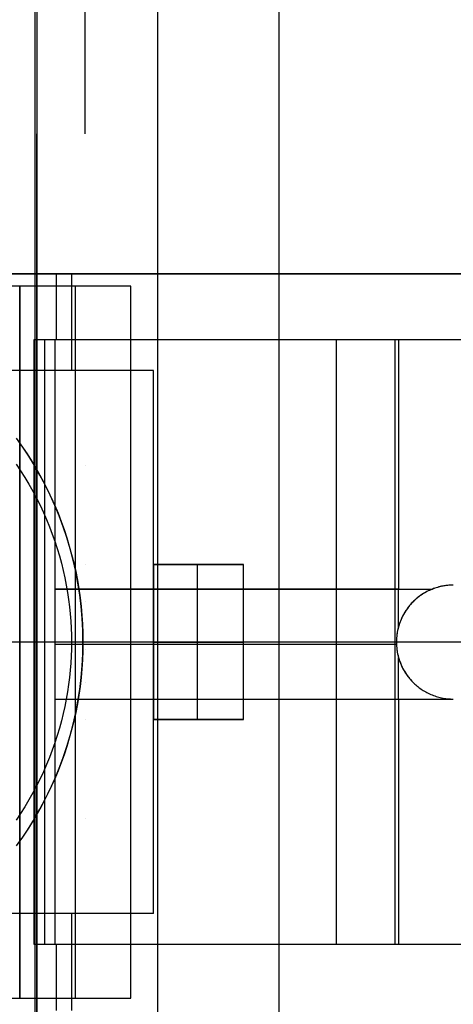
# Model space of a CAD drawing. Header units: millimetres. Extents: x -15 to 7, y 1 to 148.
# Tile 255 of 256: x -0.34 to 1.9, y 93.17 to 98.25. Entities that reach past the tile are written whole.
import ezdxf

# ---------------------------------------------------------------- set-up
doc = ezdxf.new("R2010")
doc.units = ezdxf.units.MM
doc.header["$MEASUREMENT"] = 0
doc.layers.add('Default', color=7, linetype='Continuous', true_color=0x000000)
doc.layers.add('Layer 01', color=7, linetype='Continuous', true_color=0x000000)

msp = doc.modelspace()

# ---------------------------------------------------------------- linework, layer by layer
at = {"layer": 'Default', "color": 7, "true_color": 0xffffff}
for points in [[(-0.2497, 113.8929), (-0.2497, 64.8413)], [(0.3753, 64.8576), (0.3753, 113.8766)], [(1.0003, 64.874), (1.0003, 113.8602)], [(1.0003, 61.875), (1.0003, 108.8312)], [(1.0003, 71.6022), (1.0003, 107.1319)], [(-0.2497, 61.8423), (-0.2497, 97.6608)]]:
    msp.add_lwpolyline(points, dxfattribs=at)
at = {"layer": 'Default', "color": 254, "true_color": 0xcad1ee}
for points in [[(-0.2588, 8.6531), (-0.2588, 103.5282)], [(-0.2588, 73.1907), (-0.2588, 103.5282)], [(-0.2588, 9.9443), (-0.2588, 102.237)], [(-0.2588, 73.1488), (-0.2588, 102.237)]]:
    msp.add_lwpolyline(points, dxfattribs=at)
at = {"layer": 'Default', "color": 7, "true_color": 0xffffff, "extrusion": (1, 0, 0)}
msp.add_lwpolyline([(97.6608, -100.9118), (102.6608, -101.4118)], dxfattribs=at)
at = {"layer": 'Default', "color": 7, "true_color": 0xffffff, "extrusion": (0.001305, 0.999999, -3.41764e-05)}
msp.add_lwpolyline([(5.4771, -100.7749), (0.3771, -100.9085)], dxfattribs=at)
at = {"layer": 'Default', "color": 7, "true_color": 0xffffff, "extrusion": (-0.001305, 0.999999, -3.41764e-05)}
msp.add_lwpolyline([(0.1222, -100.9085), (-4.9778, -100.7749)], dxfattribs=at)
at = {"layer": 'Layer 01'}
for points in [[(3.8392, 96.9401), (-4.1566, 96.9401)], [(3.8392, 96.9401), (-3.9765, 96.9401)], [(-3.1984, 96.9401), (2.9016, 96.9401)], [(-0.1484, 96.6002), (-0.1484, 96.9401)], [(-0.0686, 96.4401), (-0.0686, 96.9401)], [(0.2355, 96.8765), (-3.5692, 96.8765)], [(-0.3386, 96.8765), (-3.0832, 96.8765)], [(0.2355, 96.8765), (-0.3386, 96.8765)], [(-0.3386, 96.8765), (-0.3386, 93.2037)], [(-0.3386, 93.2037), (-0.3386, 96.8765)], [(0.2355, 96.8765), (-0.3386, 96.8765)], [(-0.3386, 93.2037), (-0.3386, 96.8765)], [(-0.0516, 96.8765), (-0.0516, 93.2037)], [(0.2355, 93.2037), (0.2355, 96.8765)], [(0.2355, 93.2037), (0.2355, 96.8765)], [(0.2355, 93.2037), (0.2355, 96.8765)], [(-0.2635, 96.6002), (3.3767, 96.6002)], [(-0.2635, 96.6002), (2.9016, 96.6002)], [(-0.2635, 95.951), (-0.2635, 96.6002)], [(-0.2635, 95.951), (-0.2635, 96.6002)], [(-0.2635, 93.4799), (-0.2635, 96.6002)], [(-0.2635, 96.6002), (2.8568, 96.6002)], [(-0.2635, 93.4799), (-0.2635, 96.6002)], [(-0.2635, 96.6002), (2.8568, 96.6002)], [(-0.263, 93.4799), (-0.263, 96.6002)], [(-0.2091, 93.4799), (-0.2091, 96.6002)], [(-0.1555, 93.4799), (-0.1555, 96.6002)], [(-0.155, 93.4799), (-0.155, 96.6002)], [(-0.1546, 95.3134), (-0.1546, 96.6002)], [(-0.1546, 96.6002), (1.6168, 96.6002)], [(1.2967, 93.4799), (1.2967, 96.6002)], [(1.2967, 95.3134), (1.2967, 96.6002)], [(1.5996, 93.4799), (1.5996, 96.6002)], [(1.6168, 96.6002), (2.1844, 96.6002)], [(1.6168, 96.6002), (1.6168, 95.3134)], [(1.6168, 96.6002), (1.6168, 95.3134)], [(0.3516, 96.4401), (-3.6484, 96.4401)], [(0.3516, 96.4401), (-3.6484, 96.4401)], [(0.3516, 96.4401), (-3.6484, 96.4401)], [(0.3516, 93.6401), (0.3516, 96.4401)], [(0.3516, 93.6401), (0.3516, 96.4401)], [(0.3516, 93.6401), (0.3516, 96.4401)], [(-0.3565, 96.091), (-0.3243, 96.0458), (-0.2933, 95.9991), (-0.2635, 95.951)], [(-0.3482, 96.0796), (-0.3241, 96.0455), (-0.3007, 96.0106), (-0.278, 95.9749), (-0.256, 95.9384), (-0.2347, 95.9011), (-0.2142, 95.8631), (-0.1945, 95.8244), (-0.1757, 95.7849), (-0.1577, 95.7448), (-0.1407, 95.7041), (-0.1246, 95.6627), (-0.1095, 95.6208), (-0.0954, 95.5783), (-0.0823, 95.5353), (-0.0703, 95.4919), (-0.0593, 95.448), (-0.0494, 95.4037), (-0.0407, 95.359), (-0.0331, 95.3141), (-0.0266, 95.2688), (-0.0213, 95.2233), (-0.0171, 95.1777), (-0.0142, 95.1319), (-0.0124, 95.086), (-0.0118, 95.0401), (-0.0124, 94.9942), (-0.0142, 94.9483), (-0.0171, 94.9025), (-0.0213, 94.8568), (-0.0266, 94.8114), (-0.0331, 94.7661), (-0.0407, 94.7212), (-0.0494, 94.6765), (-0.0593, 94.6322), (-0.0703, 94.5883), (-0.0823, 94.5448), (-0.0954, 94.5018), (-0.1095, 94.4594), (-0.1246, 94.4174), (-0.1407, 94.3761), (-0.1577, 94.3353), (-0.1757, 94.2952), (-0.1945, 94.2558), (-0.2142, 94.2171), (-0.2347, 94.1791), (-0.256, 94.1418), (-0.278, 94.1053), (-0.3007, 94.0696), (-0.3241, 94.0347), (-0.3482, 94.0006)], [(-0.3482, 96.0796), (-0.3241, 96.0455), (-0.3007, 96.0106), (-0.278, 95.9749), (-0.256, 95.9384), (-0.2347, 95.9011), (-0.2142, 95.8631), (-0.1945, 95.8244), (-0.1757, 95.7849), (-0.1577, 95.7448), (-0.1407, 95.7041), (-0.1246, 95.6627), (-0.1095, 95.6208), (-0.0954, 95.5783), (-0.0823, 95.5353), (-0.0703, 95.4919), (-0.0593, 95.448), (-0.0494, 95.4037), (-0.0407, 95.359), (-0.0331, 95.3141), (-0.0266, 95.2688), (-0.0213, 95.2233), (-0.0171, 95.1777), (-0.0142, 95.1319), (-0.0124, 95.086), (-0.0118, 95.0401), (-0.0124, 94.9942), (-0.0142, 94.9483), (-0.0171, 94.9025), (-0.0213, 94.8568), (-0.0266, 94.8114), (-0.0331, 94.7661), (-0.0407, 94.7212), (-0.0494, 94.6765), (-0.0593, 94.6322), (-0.0703, 94.5883), (-0.0823, 94.5448), (-0.0954, 94.5018), (-0.1095, 94.4594), (-0.1246, 94.4174), (-0.1407, 94.3761), (-0.1577, 94.3353), (-0.1757, 94.2952), (-0.1945, 94.2558), (-0.2142, 94.2171), (-0.2347, 94.1791), (-0.256, 94.1418), (-0.278, 94.1053), (-0.3007, 94.0696), (-0.3241, 94.0347), (-0.3482, 94.0006)], [(-0.3575, 95.9582), (-0.3344, 95.9238), (-0.3123, 95.889), (-0.2911, 95.8537), (-0.2708, 95.818), (-0.2516, 95.7819), (-0.2333, 95.7454), (-0.2161, 95.7087), (-0.1998, 95.6718), (-0.1846, 95.6346), (-0.1703, 95.5972), (-0.157, 95.5597), (-0.1448, 95.5221), (-0.1335, 95.4845), (-0.1232, 95.4468), (-0.1139, 95.4091), (-0.1055, 95.3715), (-0.0981, 95.334), (-0.0917, 95.2965), (-0.0861, 95.2592), (-0.0815, 95.2221), (-0.0777, 95.1852), (-0.0748, 95.1485), (-0.0728, 95.1121), (-0.0716, 95.0759), (-0.0712, 95.0401), (-0.0716, 95.0042), (-0.0728, 94.9681), (-0.0748, 94.9317), (-0.0777, 94.895), (-0.0815, 94.8581), (-0.0861, 94.8209), (-0.0917, 94.7837), (-0.0981, 94.7462), (-0.1055, 94.7087), (-0.1139, 94.6711), (-0.1232, 94.6334), (-0.1335, 94.5957), (-0.1448, 94.5581), (-0.157, 94.5205), (-0.1703, 94.483), (-0.1846, 94.4456), (-0.1998, 94.4084), (-0.2161, 94.3715), (-0.2333, 94.3348), (-0.2516, 94.2983), (-0.2708, 94.2622), (-0.2911, 94.2265), (-0.3123, 94.1912), (-0.3344, 94.1563), (-0.3575, 94.122)], [(-0.2635, 94.1292), (-0.2349, 94.1787), (-0.2077, 94.2296), (-0.182, 94.2817), (-0.1579, 94.335), (-0.1354, 94.3895), (-0.1145, 94.4451), (-0.0955, 94.5016), (-0.0782, 94.559), (-0.0629, 94.6173), (-0.0495, 94.6763), (-0.038, 94.736), (-0.0286, 94.7961), (-0.0213, 94.8568), (-0.016, 94.9177), (-0.0128, 94.9788), (-0.0118, 95.0401), (-0.0128, 95.1014), (-0.016, 95.1625), (-0.0213, 95.2234), (-0.0286, 95.284), (-0.038, 95.3442), (-0.0495, 95.4039), (-0.0629, 95.4629), (-0.0782, 95.5211), (-0.0955, 95.5786), (-0.1145, 95.6351), (-0.1354, 95.6907), (-0.1579, 95.7452), (-0.182, 95.7985), (-0.2077, 95.8506), (-0.2349, 95.9015), (-0.2635, 95.951)], [(0.8172, 95.4401), (0.3516, 95.4401)], [(0.3516, 95.4401), (0.3516, 94.6401)], [(0.3516, 94.6401), (0.3516, 95.4401)], [(0.3516, 95.4401), (0.8172, 95.4401)], [(0.8172, 95.4401), (0.3516, 95.4401)], [(0.5794, 94.6401), (0.5794, 95.4401)], [(0.5794, 94.6401), (0.5794, 95.4401)], [(0.8172, 94.6401), (0.8172, 95.4401)], [(0.8172, 94.6401), (0.8172, 95.4401)], [(0.8172, 94.6401), (0.8172, 95.4401)], [(1.8998, 95.334), (1.8922, 95.3339), (1.8846, 95.3336), (1.877, 95.3331), (1.8695, 95.3324), (1.8619, 95.3316), (1.8544, 95.3305), (1.847, 95.3292), (1.8396, 95.3278), (1.8323, 95.3261), (1.825, 95.3243), (1.8178, 95.3223), (1.8107, 95.3202), (1.8036, 95.3178), (1.7967, 95.3153), (1.7898, 95.3126), (1.7831, 95.3098), (1.7764, 95.3069), (1.7699, 95.3037), (1.7635, 95.3005), (1.7572, 95.2971), (1.751, 95.2936), (1.745, 95.2899), (1.7391, 95.2861), (1.7333, 95.2823), (1.7276, 95.2783), (1.7221, 95.2742), (1.7167, 95.27), (1.7115, 95.2658), (1.7064, 95.2614), (1.7015, 95.257), (1.6967, 95.2525), (1.692, 95.2479), (1.6874, 95.2433), (1.6829, 95.2384), (1.6785, 95.2335), (1.6742, 95.2284), (1.6699, 95.2232), (1.6657, 95.2178), (1.6616, 95.2123), (1.6576, 95.2066), (1.6538, 95.2008), (1.65, 95.1949), (1.6463, 95.1889), (1.6428, 95.1827), (1.6394, 95.1764), (1.6362, 95.17), (1.6331, 95.1635), (1.6301, 95.1568), (1.6273, 95.1501), (1.6246, 95.1432), (1.6221, 95.1363), (1.6198, 95.1292), (1.6176, 95.1221), (1.6156, 95.1149), (1.6138, 95.1077), (1.6121, 95.1003), (1.6107, 95.0929), (1.6094, 95.0855), (1.6084, 95.078), (1.6075, 95.0704), (1.6068, 95.0629), (1.6063, 95.0553), (1.606, 95.0477), (1.6059, 95.0401), (1.606, 95.0325), (1.6063, 95.0249), (1.6068, 95.0173), (1.6075, 95.0097), (1.6084, 95.0022), (1.6094, 94.9947), (1.6107, 94.9873), (1.6121, 94.9799), (1.6138, 94.9725), (1.6156, 94.9653), (1.6176, 94.9581), (1.6198, 94.9509), (1.6221, 94.9439), (1.6246, 94.937), (1.6273, 94.9301), (1.6301, 94.9234), (1.6331, 94.9167), (1.6362, 94.9102), (1.6394, 94.9038), (1.6428, 94.8975), (1.6463, 94.8913), (1.65, 94.8853), (1.6538, 94.8793), (1.6576, 94.8736), (1.6616, 94.8679), (1.6657, 94.8624), (1.6699, 94.857), (1.6742, 94.8518), (1.6785, 94.8467), (1.6829, 94.8417), (1.6874, 94.8369), (1.692, 94.8323), (1.6967, 94.8277), (1.7015, 94.8232), (1.7064, 94.8188), (1.7115, 94.8144), (1.7167, 94.8102), (1.7221, 94.806), (1.7276, 94.8019), (1.7333, 94.7979), (1.7391, 94.794), (1.745, 94.7903), (1.751, 94.7866), (1.7572, 94.7831), (1.7635, 94.7797), (1.7699, 94.7765), (1.7764, 94.7733), (1.7831, 94.7704), (1.7898, 94.7675), (1.7967, 94.7649), (1.8036, 94.7624), (1.8107, 94.76), (1.8178, 94.7579), (1.825, 94.7559), (1.8323, 94.7541), (1.8396, 94.7524), (1.847, 94.751), (1.8544, 94.7497), (1.8619, 94.7486), (1.8695, 94.7478), (1.877, 94.7471), (1.8846, 94.7466), (1.8922, 94.7463), (1.8998, 94.7462)], [(1.8998, 95.334), (1.8928, 95.3339), (1.8858, 95.3337), (1.8788, 95.3333), (1.8718, 95.3327), (1.8649, 95.3319), (1.858, 95.331), (1.8511, 95.3299), (1.8442, 95.3287), (1.8375, 95.3273), (1.8307, 95.3258), (1.824, 95.3241), (1.8174, 95.3222), (1.8108, 95.3202), (1.8043, 95.3181), (1.7979, 95.3158), (1.7916, 95.3134)], [(-0.1549, 94.7458), (-0.1549, 95.3134)], [(-0.1549, 95.3134), (1.6168, 95.3134)], [(1.6168, 95.3134), (-0.1546, 95.3134)], [(1.6168, 95.3134), (1.7916, 95.3134)], [(1.7916, 95.3134), (1.7843, 95.3104), (1.7771, 95.3072), (1.7701, 95.3038), (1.7631, 95.3003), (1.7564, 95.2966), (1.7497, 95.2928), (1.7432, 95.2888), (1.7369, 95.2847), (1.7307, 95.2805), (1.7247, 95.2761), (1.7188, 95.2717), (1.7131, 95.2671), (1.7076, 95.2624), (1.7022, 95.2577), (1.697, 95.2528), (1.692, 95.2479), (1.6859, 95.2417), (1.68, 95.2351), (1.6741, 95.2284), (1.6685, 95.2214), (1.6629, 95.2141), (1.6576, 95.2066), (1.6524, 95.1988), (1.6475, 95.1908), (1.6428, 95.1826), (1.6383, 95.1742), (1.634, 95.1655), (1.63, 95.1567), (1.6263, 95.1476), (1.6228, 95.1384), (1.6197, 95.1291), (1.6168, 95.1195)], [(1.6168, 95.1195), (1.6168, 95.3134)], [(1.6168, 95.1195), (1.6143, 95.1099), (1.6121, 95.1002), (1.6102, 95.0903), (1.6087, 95.0804), (1.6075, 95.0704), (1.6066, 95.0603), (1.6061, 95.0502), (1.6059, 95.0401), (1.6061, 95.03), (1.6066, 95.0199), (1.6075, 95.0098), (1.6087, 94.9998), (1.6102, 94.9899), (1.6121, 94.98), (1.6143, 94.9703), (1.6168, 94.9607)], [(0.2355, 95.0401), (-3.5692, 95.0401)], [(-0.0712, 95.0401), (-0.5862, 95.0401)], [(0.3516, 95.0401), (-0.5862, 95.0401)], [(0.2355, 95.0401), (-0.3386, 95.0401)], [(1.6059, 95.0401), (-0.2635, 95.0401)], [(-0.1549, 95.0296), (1.6061, 95.0296)], [(1.9688, 95.0401), (-0.0118, 95.0401)], [(3.8392, 95.0401), (0.3516, 95.0401)], [(0.8172, 95.0401), (0.3516, 95.0401)], [(0.3516, 95.0401), (0.8172, 95.0401)], [(1.6168, 94.7458), (1.6168, 94.9607)], [(1.6168, 94.9607), (1.6197, 94.9511), (1.6228, 94.9418), (1.6263, 94.9325), (1.63, 94.9235), (1.634, 94.9147), (1.6383, 94.906), (1.6428, 94.8976), (1.6475, 94.8894), (1.6524, 94.8814), (1.6576, 94.8736), (1.6629, 94.8661), (1.6685, 94.8588), (1.6741, 94.8518), (1.68, 94.845), (1.6859, 94.8385), (1.692, 94.8323), (1.6967, 94.8277), (1.7015, 94.8232), (1.7064, 94.8188), (1.7115, 94.8144), (1.7167, 94.8102), (1.7221, 94.806), (1.7276, 94.8019), (1.7333, 94.7979), (1.7391, 94.794), (1.745, 94.7903), (1.751, 94.7866), (1.7572, 94.7831), (1.7635, 94.7797), (1.7699, 94.7764), (1.7764, 94.7733), (1.7831, 94.7703), (1.7898, 94.7675), (1.7967, 94.7648), (1.8036, 94.7623), (1.8107, 94.76), (1.8178, 94.7578), (1.825, 94.7558), (1.8323, 94.754), (1.8396, 94.7523), (1.847, 94.7509), (1.8544, 94.7496), (1.8619, 94.7485), (1.8695, 94.7476), (1.877, 94.7469), (1.8846, 94.7464), (1.8922, 94.7461), (1.8998, 94.746)], [(-0.1549, 94.7458), (1.6168, 94.7458)], [(-0.1546, 93.4799), (-0.1546, 94.7458)], [(-0.1546, 94.7458), (1.6168, 94.7458)], [(1.2967, 93.4799), (1.2967, 94.7458)], [(1.6168, 94.7458), (1.8998, 94.746)], [(1.6168, 94.7458), (1.6168, 93.4799)], [(1.6168, 94.7458), (1.6168, 93.4799)], [(0.8172, 94.6401), (0.3516, 94.6401)], [(0.3516, 94.6401), (0.8172, 94.6401)], [(0.8172, 94.6401), (0.3516, 94.6401)], [(-0.2635, 94.1292), (-0.2933, 94.0811), (-0.3243, 94.0344), (-0.3565, 93.9891)], [(-0.2635, 93.4799), (-0.2635, 94.1292)], [(-0.2635, 93.4799), (-0.2635, 94.1292)], [(0.3516, 93.6401), (-3.6484, 93.6401)], [(0.3516, 93.6401), (-3.6484, 93.6401)], [(0.3516, 93.6401), (-3.6484, 93.6401)], [(-0.0686, 93.1401), (-0.0686, 93.6401)], [(2.9016, 93.4799), (-0.2635, 93.4799)], [(3.3767, 93.4799), (-0.2635, 93.4799)], [(2.8568, 93.4799), (-0.2635, 93.4799)], [(2.8568, 93.4799), (-0.2635, 93.4799)], [(1.6168, 93.4799), (-0.1546, 93.4799)], [(-0.1484, 93.1401), (-0.1484, 93.4799)], [(2.1844, 93.4799), (1.6168, 93.4799)], [(-3.5692, 93.2037), (0.2355, 93.2037)], [(-3.0832, 93.2037), (-0.3386, 93.2037)], [(-0.3386, 93.2037), (0.2355, 93.2037)], [(-0.3386, 93.2037), (0.2355, 93.2037)]]:
    msp.add_lwpolyline(points, dxfattribs=at)
at = {"layer": 'Layer 01', "extrusion": (1, 0, 0)}
for points in [[(96.9401, -21.838), (96.9401, -8.9756)], [(96.8765, -17.7456), (96.8765, -11.9836)], [(96.8765, -18.0229), (96.8765, -11.9836)], [(96.6002, -8.9756), (96.6002, -9.3428)], [(96.6002, -7.8343), (96.6002, -12.457)], [(96.6002, -8.9756), (96.6002, -9.3428)], [(96.6002, -7.8343), (96.6002, -8.1363)], [(96.4401, -21.838), (96.4401, -29.3159)], [(95.951, -9.3428), (95.951, -8.9756)], [(95.4401, -27.2933), (95.4401, -29.0159)], [(95.4401, -29.0159), (95.4401, -27.2933)], [(95.4401, -27.2933), (95.4401, -29.0159)], [(95.3134, -8.1363), (95.3134, -7.8343)], [(95.2479, -8.1363), (95.2479, -12.457)], [(95.0401, -8.761), (95.0401, -12.457)], [(95.0401, -18.0229), (95.0401, -11.9836)], [(95.0401, -21.838), (95.0401, -27.2933)], [(95.0401, -29.0159), (95.0401, -29.3159)], [(95.0401, -27.2933), (95.0401, -29.0159)], [(94.9993, -17.7456), (94.9993, -11.9836)], [(94.8323, -8.1363), (94.8323, -12.457)], [(94.7458, -7.8343), (94.7458, -8.1363)], [(94.6401, -27.2933), (94.6401, -29.0159)], [(94.6401, -29.0159), (94.6401, -27.2933)], [(94.6401, -27.2933), (94.6401, -29.0159)], [(94.1292, -8.9756), (94.1292, -9.3428)], [(93.6401, -21.838), (93.6401, -29.3159)], [(93.4799, -8.9756), (93.4799, -9.3428)], [(93.4799, -7.8343), (93.4799, -12.457)], [(93.4799, -8.9756), (93.4799, -9.3428)], [(93.4799, -8.1363), (93.4799, -7.8343)], [(93.2037, -11.9836), (93.2037, -17.7456)], [(93.2037, -18.0229), (93.2037, -11.9836)]]:
    msp.add_lwpolyline(points, dxfattribs=at)
at = {"layer": 'Layer 01', "extrusion": (0, 1, 0)}
for points in [[(0.263, -8.761), (0.2635, -12.457)], [(0.263, -8.761), (0.1555, -8.6539)], [(0.1555, -8.6539), (0.1546, -7.8343)], [(0.1549, -8.1363), (0.1546, -7.8343)], [(0.1546, -7.8343), (0.1549, -8.1363)], [(0.1555, -8.6539), (0.2626, -8.761)], [(0.1546, -7.8343), (0.1555, -8.6539)], [(0.263, -8.761), (0.2635, -12.457)], [(0.1555, -8.6539), (0.263, -8.761)], [(0.1546, -7.8343), (0.1555, -8.6539)]]:
    msp.add_lwpolyline(points, dxfattribs=at)

doc.saveas('drawing.dxf')
